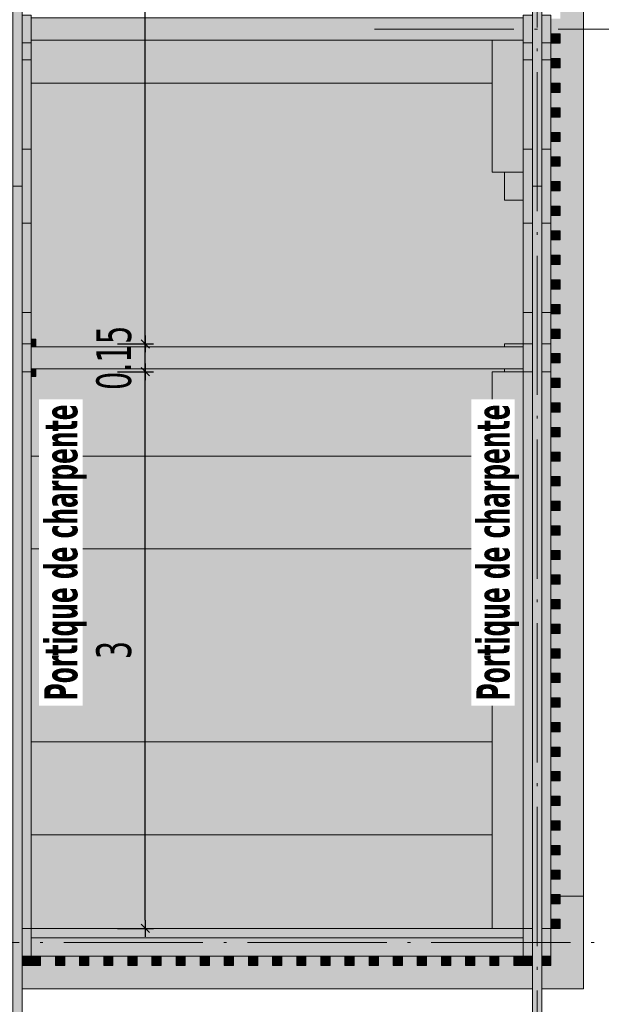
# Model space of a CAD drawing. Header units: millimetres. Extents: x 0 to 1517, y -116 to 725.
# Tile 82 of 256: x 860 to 902, y -75 to -4. Entities that reach past the tile are written whole.
import ezdxf

# ---------------------------------------------------------------- set-up
doc = ezdxf.new("R2010")
doc.units = ezdxf.units.MM
doc.linetypes.add('CADWORK_5', pattern=[13.2, 10, -1.5, 0.2, -1.5])
doc.layers.add('Ech.1_75', color=7, linetype='Continuous')
doc.styles.add('tahoma-b', font='txt', dxfattribs={"height": 1})
doc.styles.add('tahoma-z-r', font='txt', dxfattribs={"width": 0.704918})
doc.dimstyles.new('ISO-25', dxfattribs={"dimtxt": 2.5, "dimasz": 2.5, "dimexe": 1.25, "dimexo": 0.625, "dimtad": 1, "dimtxsty": 'Standard', "dimcen": 2.5, "dimadec": 0, "dimazin": 0, "dimtfac": 1, "dimtmove": 0, "dimatfit": 3, "dimfxl": 1, "dimarcsym": 0})

# ---------------------------------------------------------------- blocks, each defined once
blk = doc.blocks.new('cw-dimension-symbol2')
at = {"color": 0, "linetype": 'Continuous', "lineweight": -2}
for p, q in [((-1, 0), (1, 0)), ((-0.5, -0.5), (0.5, 0.5))]:
    blk.add_line(p, q, dxfattribs=at)
blk = doc.blocks.new('*D94')
at = {"layer": 'Defpoints', "color": 0}
for p in [(867.106, 37.322), (869.106, 37.322), (867.106, -27.345)]:
    blk.add_point(p, dxfattribs=at)
at = {"layer": 'Ech.1_75', "color": 0, "linetype": 'Continuous', "lineweight": -2}
for p, q in [((867.106, 37.322), (869.706, 37.322)), ((869.106, -26.745), (869.106, 36.722)), ((867.106, -27.345), (869.706, -27.345))]:
    blk.add_line(p, q, dxfattribs=at)
at = {"layer": 'Ech.1_75', "color": 0, "lineweight": -2, "xscale": 0.6000000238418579, "yscale": 0.6000000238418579, "zscale": 0.6000000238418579}
for p, rotation in [((869.106, 37.322), 90), ((869.106, -27.345), 270)]:
    blk.add_blockref('cw-dimension-symbol2', p, dxfattribs=dict(at, rotation=rotation))
at = {"layer": 'Ech.1_75', "color": 7, "linetype": 'Continuous', "lineweight": 5, "insert": (866.856, 4.988), "char_height": 2.5, "attachment_point": 5, "rotation": 90, "style": 'tahoma-z-r'}
blk.add_mtext('4.85', dxfattribs=at)
blk = doc.blocks.new('*D95')
at = {"layer": 'Defpoints', "color": 0}
for p in [(867.106, -29.345), (869.106, -29.345), (867.106, -69.345)]:
    blk.add_point(p, dxfattribs=at)
at = {"layer": 'Ech.1_75', "color": 0, "linetype": 'Continuous', "lineweight": -2}
for p, q in [((867.106, -29.345), (869.706, -29.345)), ((869.106, -68.745), (869.106, -29.945)), ((867.106, -69.345), (869.706, -69.345))]:
    blk.add_line(p, q, dxfattribs=at)
at = {"layer": 'Ech.1_75', "color": 0, "lineweight": -2, "xscale": 0.6000000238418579, "yscale": 0.6000000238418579, "zscale": 0.6000000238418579}
for p, rotation in [((869.106, -29.345), 90), ((869.106, -69.345), 270)]:
    blk.add_blockref('cw-dimension-symbol2', p, dxfattribs=dict(at, rotation=rotation))
at = {"layer": 'Ech.1_75', "color": 7, "linetype": 'Continuous', "lineweight": 5, "insert": (866.856, -49.345), "char_height": 2.5, "attachment_point": 5, "rotation": 90, "style": 'tahoma-z-r'}
blk.add_mtext('3', dxfattribs=at)
blk = doc.blocks.new('*D96')
at = {"layer": 'Defpoints', "color": 0}
for p in [(867.106, -27.345), (869.106, -27.345), (867.106, -29.345)]:
    blk.add_point(p, dxfattribs=at)
at = {"layer": 'Ech.1_75', "color": 0, "linetype": 'Continuous', "lineweight": -2}
for p, q in [((867.106, -27.345), (869.706, -27.345)), ((869.106, -28.745), (869.106, -27.945)), ((867.106, -29.345), (869.706, -29.345))]:
    blk.add_line(p, q, dxfattribs=at)
at = {"layer": 'Ech.1_75', "color": 0, "lineweight": -2, "xscale": 0.6000000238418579, "yscale": 0.6000000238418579, "zscale": 0.6000000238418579}
for p, rotation in [((869.106, -27.345), 90), ((869.106, -29.345), 270)]:
    blk.add_blockref('cw-dimension-symbol2', p, dxfattribs=dict(at, rotation=rotation))
at = {"layer": 'Ech.1_75', "color": 7, "linetype": 'Continuous', "lineweight": 5, "insert": (866.856, -28.345), "char_height": 2.5, "attachment_point": 5, "rotation": 90, "style": 'tahoma-z-r'}
blk.add_mtext('0.15', dxfattribs=at)

msp = doc.modelspace()

# ---------------------------------------------------------------- hatches: boundary and pattern name
at = {"layer": 'Ech.1_75', "linetype": 'Continuous', "lineweight": 5, "true_color": 0xd4c4b3, "transparency": 33554687}
for points in [[(860.249, 54.25), (859.582, 54.25), (859.582, -16.012), (860.249, -16.012), (860.249, 54.25)], [(897.582, 54.25), (896.916, 54.25), (896.916, -16.012), (897.582, -16.012), (897.582, 54.25)], [(860.916, -5.724), (860.249, -5.724), (860.249, -6.945), (860.916, -6.945), (860.916, -5.724)], [(896.249, -6.945), (896.916, -6.945), (896.916, -5.724), (896.249, -5.724), (896.249, -6.945)], [(898.249, -5.724), (897.582, -5.724), (897.582, -6.945), (898.249, -6.945), (898.249, -5.724)], [(859.582, -86.273), (860.249, -86.273), (860.249, -16.012), (859.582, -16.012), (859.582, -86.273)], [(896.916, -86.273), (897.582, -86.273), (897.582, -16.012), (896.916, -16.012), (896.916, -86.273)], [(860.916, -25.078), (860.249, -25.078), (860.249, -27.345), (860.916, -27.345), (860.916, -25.078)], [(896.249, -27.345), (896.916, -27.345), (896.916, -25.078), (896.249, -25.078), (896.249, -27.345)], [(898.249, -25.078), (897.582, -25.078), (897.582, -27.345), (898.249, -27.345), (898.249, -25.078)], [(860.916, -29.345), (860.249, -29.345), (860.249, -69.345), (860.916, -69.345), (860.916, -29.345)], [(896.249, -69.345), (896.916, -69.345), (896.916, -29.345), (896.249, -29.345), (896.249, -69.345)], [(898.249, -29.345), (897.582, -29.345), (897.582, -69.345), (898.249, -69.345), (898.249, -29.345)]]:
    msp.add_hatch(color=9, dxfattribs=at).paths.add_polyline_path(points)
at = {"layer": 'Ech.1_75', "linetype": 'Continuous', "lineweight": 5, "true_color": 0xf3f3f3, "transparency": 33554687}
for points in [[(900.582, 34.988), (898.916, 34.988), (898.916, 34.888), (898.249, 34.888), (898.249, 33.788), (898.916, 33.788), (898.916, 33.122), (898.249, 33.122), (898.249, 32.022), (898.916, 32.022), (898.916, 31.355), (898.249, 31.355), (898.249, 30.255), (898.916, 30.255), (898.916, 29.588), (898.249, 29.588), (898.249, 28.488), (898.916, 28.488), (898.916, 27.822), (898.249, 27.822), (898.249, 26.722), (898.916, 26.722), (898.916, 26.055), (898.249, 26.055), (898.249, 24.955), (898.916, 24.955), (898.916, 24.288), (898.249, 24.288), (898.249, 23.188), (898.916, 23.188), (898.916, 22.522), (898.249, 22.522), (898.249, 21.422), (898.916, 21.422), (898.916, 20.755), (898.249, 20.755), (898.249, 19.655), (898.916, 19.655), (898.916, 18.988), (898.249, 18.988), (898.249, 17.888), (898.916, 17.888), (898.916, 17.222), (898.249, 17.222), (898.249, 16.122), (898.916, 16.122), (898.916, 15.455), (898.249, 15.455), (898.249, 14.355), (898.916, 14.355), (898.916, 13.688), (898.249, 13.688), (898.249, 12.588), (898.916, 12.588), (898.916, 11.922), (898.249, 11.922), (898.249, 10.822), (898.916, 10.822), (898.916, 10.155), (898.249, 10.155), (898.249, 9.055), (898.916, 9.055), (898.916, 8.388), (898.249, 8.388), (898.249, 7.288), (898.916, 7.288), (898.916, 6.622), (898.249, 6.622), (898.249, 5.522), (898.916, 5.522), (898.916, 4.855), (898.249, 4.855), (898.249, 3.755), (898.916, 3.755), (898.916, 3.088), (898.249, 3.088), (898.249, 1.988), (898.916, 1.988), (898.916, 1.322), (898.249, 1.322), (898.249, 0.222), (898.916, 0.222), (898.916, -0.445), (898.249, -0.445), (898.249, -1.545), (898.916, -1.545), (898.916, -2.212), (898.249, -2.212), (898.249, -3.312), (898.916, -3.312), (898.916, -3.978), (898.249, -3.978), (898.249, -5.078), (898.916, -5.078), (898.916, -5.745), (898.249, -5.745), (898.249, -6.845), (898.916, -6.845), (898.916, -7.512), (898.249, -7.512), (898.249, -8.612), (898.916, -8.612), (898.916, -9.278), (898.249, -9.278), (898.249, -10.378), (898.916, -10.378), (898.916, -11.045), (898.249, -11.045), (898.249, -12.145), (898.916, -12.145), (898.916, -12.812), (898.249, -12.812), (898.249, -13.912), (898.916, -13.912), (898.916, -14.578), (898.249, -14.578), (898.249, -15.678), (898.916, -15.678), (898.916, -16.345), (898.249, -16.345), (898.249, -17.445), (898.916, -17.445), (898.916, -18.112), (898.249, -18.112), (898.249, -19.212), (898.916, -19.212), (898.916, -19.878), (898.249, -19.878), (898.249, -20.978), (898.916, -20.978), (898.916, -21.645), (898.249, -21.645), (898.249, -22.745), (898.916, -22.745), (898.916, -23.412), (898.249, -23.412), (898.249, -24.512), (898.916, -24.512), (898.916, -25.178), (898.249, -25.178), (898.249, -26.278), (898.916, -26.278), (898.916, -26.945), (898.249, -26.945), (898.249, -28.045), (898.916, -28.045), (898.916, -28.712), (898.249, -28.712), (898.249, -29.812), (898.916, -29.812), (898.916, -30.478), (898.249, -30.478), (898.249, -31.578), (898.916, -31.578), (898.916, -32.245), (898.249, -32.245), (898.249, -33.345), (898.916, -33.345), (898.916, -34.012), (898.249, -34.012), (898.249, -35.112), (898.916, -35.112), (898.916, -35.778), (898.249, -35.778), (898.249, -36.878), (898.916, -36.878), (898.916, -37.545), (898.249, -37.545), (898.249, -38.645), (898.916, -38.645), (898.916, -39.312), (898.249, -39.312), (898.249, -40.412), (898.916, -40.412), (898.916, -41.078), (898.249, -41.078), (898.249, -42.178), (898.916, -42.178), (898.916, -42.845), (898.249, -42.845), (898.249, -43.945), (898.916, -43.945), (898.916, -44.612), (898.249, -44.612), (898.249, -45.712), (898.916, -45.712), (898.916, -46.378), (898.249, -46.378), (898.249, -47.478), (898.916, -47.478), (898.916, -48.145), (898.249, -48.145), (898.249, -49.245), (898.916, -49.245), (898.916, -49.912), (898.249, -49.912), (898.249, -51.012), (898.916, -51.012), (898.916, -51.678), (898.249, -51.678), (898.249, -52.778), (898.916, -52.778), (898.916, -53.445), (898.249, -53.445), (898.249, -54.545), (898.916, -54.545), (898.916, -55.212), (898.249, -55.212), (898.249, -56.312), (898.916, -56.312), (898.916, -56.978), (898.249, -56.978), (898.249, -58.078), (898.916, -58.078), (898.916, -58.745), (898.249, -58.745), (898.249, -59.845), (898.916, -59.845), (898.916, -60.512), (898.249, -60.512), (898.249, -61.612), (898.916, -61.612), (898.916, -62.278), (898.249, -62.278), (898.249, -63.378), (898.916, -63.378), (898.916, -64.045), (898.249, -64.045), (898.249, -65.145), (898.916, -65.145), (898.916, -65.812), (898.249, -65.812), (898.249, -66.912), (898.916, -66.912), (898.916, -67.012), (900.582, -67.012), (900.582, 34.988)], [(860.916, -8.612), (894.036, -8.612), (894.036, -5.524), (860.916, -5.524), (860.916, -8.612)], [(894.036, -8.612), (860.916, -8.612), (860.916, -27.012), (861.249, -27.012), (861.249, -27.545), (894.916, -27.545), (894.916, -27.345), (896.249, -27.345), (896.249, -17.012), (894.916, -17.012), (894.916, -15.012), (894.036, -15.012), (894.036, -8.612)], [(894.916, -17.012), (896.249, -17.012), (896.249, -15.012), (894.916, -15.012), (894.916, -17.012)], [(861.249, -27.012), (860.916, -27.012), (860.916, -27.545), (861.249, -27.545), (861.249, -27.012)], [(894.916, -27.545), (896.249, -27.545), (896.249, -27.345), (894.916, -27.345), (894.916, -27.545)], [(860.916, -35.412), (894.036, -35.412), (894.036, -29.345), (894.916, -29.345), (894.916, -29.145), (861.249, -29.145), (861.249, -29.678), (860.916, -29.678), (860.916, -35.412)], [(861.249, -29.145), (860.916, -29.145), (860.916, -29.678), (861.249, -29.678), (861.249, -29.145)], [(894.916, -29.345), (896.249, -29.345), (896.249, -29.145), (894.916, -29.145), (894.916, -29.345)], [(860.916, -42.078), (894.036, -42.078), (894.036, -35.412), (860.916, -35.412), (860.916, -42.078)], [(860.916, -55.945), (894.036, -55.945), (894.036, -42.078), (860.916, -42.078), (860.916, -55.945)], [(860.916, -62.612), (894.036, -62.612), (894.036, -55.945), (860.916, -55.945), (860.916, -62.612)], [(894.036, -62.612), (860.916, -62.612), (860.916, -69.345), (894.036, -69.345), (894.036, -62.612)], [(900.582, -67.012), (898.916, -67.012), (898.916, -67.578), (898.249, -67.578), (898.249, -68.678), (898.916, -68.678), (898.916, -69.345), (898.249, -69.345), (898.249, -72.012), (897.582, -72.012), (897.582, -73.678), (900.582, -73.678), (900.582, -67.012)], [(896.249, -69.345), (860.916, -69.345), (860.916, -70.012), (896.249, -70.012), (896.249, -69.345)], [(860.249, -73.678), (896.916, -73.678), (896.916, -72.012), (895.582, -72.012), (895.582, -71.345), (894.516, -71.345), (894.516, -72.012), (893.849, -72.012), (893.849, -71.345), (892.782, -71.345), (892.782, -72.012), (892.116, -72.012), (892.116, -71.345), (891.049, -71.345), (891.049, -72.012), (890.382, -72.012), (890.382, -71.345), (889.316, -71.345), (889.316, -72.012), (888.649, -72.012), (888.649, -71.345), (887.582, -71.345), (887.582, -72.012), (886.916, -72.012), (886.916, -71.345), (885.849, -71.345), (885.849, -72.012), (885.182, -72.012), (885.182, -71.345), (884.116, -71.345), (884.116, -72.012), (883.449, -72.012), (883.449, -71.345), (882.382, -71.345), (882.382, -72.012), (881.716, -72.012), (881.716, -71.345), (880.649, -71.345), (880.649, -72.012), (879.982, -72.012), (879.982, -71.345), (878.916, -71.345), (878.916, -72.012), (878.249, -72.012), (878.249, -71.345), (877.182, -71.345), (877.182, -72.012), (876.516, -72.012), (876.516, -71.345), (875.449, -71.345), (875.449, -72.012), (874.782, -72.012), (874.782, -71.345), (873.716, -71.345), (873.716, -72.012), (873.049, -72.012), (873.049, -71.345), (871.982, -71.345), (871.982, -72.012), (871.316, -72.012), (871.316, -71.345), (870.249, -71.345), (870.249, -72.012), (869.582, -72.012), (869.582, -71.345), (868.516, -71.345), (868.516, -72.012), (867.849, -72.012), (867.849, -71.345), (866.782, -71.345), (866.782, -72.012), (866.116, -72.012), (866.116, -71.345), (865.049, -71.345), (865.049, -72.012), (864.382, -72.012), (864.382, -71.345), (863.316, -71.345), (863.316, -72.012), (862.649, -72.012), (862.649, -71.345), (861.582, -71.345), (861.582, -72.012), (860.249, -72.012), (860.249, -73.678)], [(860.249, -72.012), (860.916, -72.012), (860.916, -71.345), (860.249, -71.345), (860.249, -72.012)], [(896.249, -72.012), (896.916, -72.012), (896.916, -71.345), (896.249, -71.345), (896.249, -72.012)], [(898.249, -71.345), (897.582, -71.345), (897.582, -72.012), (898.249, -72.012), (898.249, -71.345)]]:
    msp.add_hatch(color=7, dxfattribs=at).paths.add_polyline_path(points)
at = {"layer": 'Ech.1_75', "linetype": 'Continuous', "lineweight": 5, "true_color": 0xe0c8b3, "transparency": 33554687}
for points in [[(860.249, -5.724), (860.916, -5.724), (860.916, -3.724), (860.249, -3.724), (860.249, -5.724)], [(896.249, -5.724), (896.916, -5.724), (896.916, -3.724), (896.249, -3.724), (896.249, -5.724)], [(897.582, -5.724), (898.249, -5.724), (898.249, -3.724), (897.582, -3.724), (897.582, -5.724)], [(860.916, -27.345), (860.249, -27.345), (860.249, -29.345), (860.916, -29.345), (860.916, -27.345)], [(896.916, -27.345), (896.249, -27.345), (896.249, -29.345), (896.916, -29.345), (896.916, -27.345)], [(898.249, -27.345), (897.582, -27.345), (897.582, -29.345), (898.249, -29.345), (898.249, -27.345)], [(860.916, -69.345), (860.249, -69.345), (860.249, -71.345), (860.916, -71.345), (860.916, -69.345)], [(896.916, -69.345), (896.249, -69.345), (896.249, -71.345), (896.916, -71.345), (896.916, -69.345)], [(898.249, -69.345), (897.582, -69.345), (897.582, -71.345), (898.249, -71.345), (898.249, -69.345)]]:
    msp.add_hatch(color=9, dxfattribs=at).paths.add_polyline_path(points)
at = {"layer": 'Ech.1_75', "linetype": 'Continuous', "lineweight": 5, "true_color": 0xe3bbbb, "transparency": 33554687}
for points in [[(896.249, -3.924), (860.916, -3.924), (860.916, -5.524), (896.249, -5.524), (896.249, -3.924)], [(896.249, -27.545), (860.916, -27.545), (860.916, -29.145), (896.249, -29.145), (896.249, -27.545)]]:
    msp.add_hatch(color=9, dxfattribs=at).paths.add_polyline_path(points)
at = {"layer": 'Ech.1_75', "linetype": 'Continuous', "lineweight": 5, "true_color": 0xb3b3b3, "transparency": 33554687}
for points in [[(894.036, -15.012), (896.249, -15.012), (896.249, -5.524), (894.036, -5.524), (894.036, -15.012)], [(894.036, -69.345), (896.249, -69.345), (896.249, -29.345), (894.036, -29.345), (894.036, -69.345)]]:
    msp.add_hatch(color=253, dxfattribs=at).paths.add_polyline_path(points)
at = {"layer": 'Ech.1_75', "linetype": 'Continuous', "lineweight": 5, "true_color": 0xeaddd7, "transparency": 33554687}
for points in [[(898.249, -5.745), (898.916, -5.745), (898.916, -5.078), (898.249, -5.078), (898.249, -5.745)], [(898.249, -7.512), (898.916, -7.512), (898.916, -6.845), (898.249, -6.845), (898.249, -7.512)], [(898.249, -9.278), (898.916, -9.278), (898.916, -8.612), (898.249, -8.612), (898.249, -9.278)], [(898.249, -11.045), (898.916, -11.045), (898.916, -10.378), (898.249, -10.378), (898.249, -11.045)], [(898.249, -12.812), (898.916, -12.812), (898.916, -12.145), (898.249, -12.145), (898.249, -12.812)], [(898.249, -14.578), (898.916, -14.578), (898.916, -13.912), (898.249, -13.912), (898.249, -14.578)], [(898.249, -16.34), (898.916, -16.34), (898.916, -15.678), (898.249, -15.678), (898.249, -16.34)], [(898.249, -16.345), (898.916, -16.345), (898.916, -16.34), (898.249, -16.34), (898.249, -16.345)], [(898.249, -18.112), (898.916, -18.112), (898.916, -17.445), (898.249, -17.445), (898.249, -18.112)], [(898.249, -19.878), (898.916, -19.878), (898.916, -19.212), (898.249, -19.212), (898.249, -19.878)], [(898.249, -21.645), (898.916, -21.645), (898.916, -20.978), (898.249, -20.978), (898.249, -21.645)], [(898.249, -23.412), (898.916, -23.412), (898.916, -22.745), (898.249, -22.745), (898.249, -23.412)], [(898.249, -25.178), (898.916, -25.178), (898.916, -24.512), (898.249, -24.512), (898.249, -25.178)], [(898.249, -26.945), (898.916, -26.945), (898.916, -26.278), (898.249, -26.278), (898.249, -26.945)], [(898.249, -28.712), (898.916, -28.712), (898.916, -28.045), (898.249, -28.045), (898.249, -28.712)], [(898.249, -30.478), (898.916, -30.478), (898.916, -29.812), (898.249, -29.812), (898.249, -30.478)], [(898.249, -32.245), (898.916, -32.245), (898.916, -31.578), (898.249, -31.578), (898.249, -32.245)], [(898.249, -34.012), (898.916, -34.012), (898.916, -33.345), (898.249, -33.345), (898.249, -34.012)], [(898.249, -35.778), (898.916, -35.778), (898.916, -35.112), (898.249, -35.112), (898.249, -35.778)], [(898.249, -37.545), (898.916, -37.545), (898.916, -36.878), (898.249, -36.878), (898.249, -37.545)], [(898.249, -39.312), (898.916, -39.312), (898.916, -38.645), (898.249, -38.645), (898.249, -39.312)], [(898.249, -41.078), (898.916, -41.078), (898.916, -40.412), (898.249, -40.412), (898.249, -41.078)], [(898.249, -42.845), (898.916, -42.845), (898.916, -42.178), (898.249, -42.178), (898.249, -42.845)], [(898.249, -44.612), (898.916, -44.612), (898.916, -43.945), (898.249, -43.945), (898.249, -44.612)], [(898.249, -46.378), (898.916, -46.378), (898.916, -45.712), (898.249, -45.712), (898.249, -46.378)], [(898.249, -48.145), (898.916, -48.145), (898.916, -47.478), (898.249, -47.478), (898.249, -48.145)], [(898.249, -49.912), (898.916, -49.912), (898.916, -49.245), (898.249, -49.245), (898.249, -49.912)], [(898.249, -51.678), (898.916, -51.678), (898.916, -51.012), (898.249, -51.012), (898.249, -51.678)], [(898.249, -53.445), (898.916, -53.445), (898.916, -52.778), (898.249, -52.778), (898.249, -53.445)], [(898.249, -55.212), (898.916, -55.212), (898.916, -54.545), (898.249, -54.545), (898.249, -55.212)], [(898.249, -56.978), (898.916, -56.978), (898.916, -56.312), (898.249, -56.312), (898.249, -56.978)], [(898.249, -58.745), (898.916, -58.745), (898.916, -58.078), (898.249, -58.078), (898.249, -58.745)], [(898.249, -60.512), (898.916, -60.512), (898.916, -59.845), (898.249, -59.845), (898.249, -60.512)], [(898.249, -62.278), (898.916, -62.278), (898.916, -61.612), (898.249, -61.612), (898.249, -62.278)], [(898.249, -64.045), (898.916, -64.045), (898.916, -63.378), (898.249, -63.378), (898.249, -64.045)], [(898.249, -65.812), (898.916, -65.812), (898.916, -65.145), (898.249, -65.145), (898.249, -65.812)], [(898.249, -67.578), (898.916, -67.578), (898.916, -66.912), (898.249, -66.912), (898.249, -67.578)], [(898.249, -69.345), (898.916, -69.345), (898.916, -68.678), (898.249, -68.678), (898.249, -69.345)], [(860.916, -72.012), (861.582, -72.012), (861.582, -71.345), (860.916, -71.345), (860.916, -72.012)], [(862.649, -72.012), (863.316, -72.012), (863.316, -71.345), (862.649, -71.345), (862.649, -72.012)], [(864.382, -72.012), (865.049, -72.012), (865.049, -71.345), (864.382, -71.345), (864.382, -72.012)], [(866.116, -72.012), (866.782, -72.012), (866.782, -71.345), (866.116, -71.345), (866.116, -72.012)], [(867.849, -72.012), (868.516, -72.012), (868.516, -71.345), (867.849, -71.345), (867.849, -72.012)], [(869.582, -72.012), (870.249, -72.012), (870.249, -71.345), (869.582, -71.345), (869.582, -72.012)], [(871.316, -72.012), (871.982, -72.012), (871.982, -71.345), (871.316, -71.345), (871.316, -72.012)], [(873.049, -72.012), (873.716, -72.012), (873.716, -71.345), (873.049, -71.345), (873.049, -72.012)], [(874.782, -72.012), (875.449, -72.012), (875.449, -71.345), (874.782, -71.345), (874.782, -72.012)], [(876.516, -72.012), (877.182, -72.012), (877.182, -71.345), (876.516, -71.345), (876.516, -72.012)], [(878.249, -72.012), (878.916, -72.012), (878.916, -71.345), (878.249, -71.345), (878.249, -72.012)], [(879.982, -72.012), (880.649, -72.012), (880.649, -71.345), (879.982, -71.345), (879.982, -72.012)], [(881.716, -72.012), (882.382, -72.012), (882.382, -71.345), (881.716, -71.345), (881.716, -72.012)], [(883.449, -72.012), (884.116, -72.012), (884.116, -71.345), (883.449, -71.345), (883.449, -72.012)], [(885.182, -72.012), (885.849, -72.012), (885.849, -71.345), (885.182, -71.345), (885.182, -72.012)], [(886.916, -72.012), (887.582, -72.012), (887.582, -71.345), (886.916, -71.345), (886.916, -72.012)], [(888.649, -72.012), (889.316, -72.012), (889.316, -71.345), (888.649, -71.345), (888.649, -72.012)], [(890.382, -72.012), (891.049, -72.012), (891.049, -71.345), (890.382, -71.345), (890.382, -72.012)], [(892.116, -72.012), (892.782, -72.012), (892.782, -71.345), (892.116, -71.345), (892.116, -72.012)], [(893.849, -72.012), (894.516, -72.012), (894.516, -71.345), (893.849, -71.345), (893.849, -72.012)], [(895.582, -72.012), (896.249, -72.012), (896.249, -71.345), (895.582, -71.345), (895.582, -72.012)]]:
    msp.add_hatch(color=254, dxfattribs=at).paths.add_polyline_path(points)
at = {"layer": 'Ech.1_75', "linetype": 'Continuous', "lineweight": 5, "true_color": 0xe0d9d1, "transparency": 33554687}
for points in [[(860.249, -13.345), (860.916, -13.345), (860.916, -6.945), (860.249, -6.945), (860.249, -13.345)], [(896.249, -13.345), (896.916, -13.345), (896.916, -6.945), (896.249, -6.945), (896.249, -13.345)], [(897.582, -13.345), (898.249, -13.345), (898.249, -6.945), (897.582, -6.945), (897.582, -13.345)], [(860.916, -13.345), (860.249, -13.345), (860.249, -18.678), (860.916, -18.678), (860.916, -13.345)], [(896.916, -13.345), (896.249, -13.345), (896.249, -18.678), (896.916, -18.678), (896.916, -13.345)], [(898.249, -13.345), (897.582, -13.345), (897.582, -18.678), (898.249, -18.678), (898.249, -13.345)], [(860.249, -25.078), (860.916, -25.078), (860.916, -18.678), (860.249, -18.678), (860.249, -25.078)], [(896.249, -25.078), (896.916, -25.078), (896.916, -18.678), (896.249, -18.678), (896.249, -25.078)], [(897.582, -25.078), (898.249, -25.078), (898.249, -18.678), (897.582, -18.678), (897.582, -25.078)]]:
    msp.add_hatch(color=254, dxfattribs=at).paths.add_polyline_path(points)
at = {"layer": 'Ech.1_75', "linetype": 'Continuous', "lineweight": 5, "true_color": 0xe0d1b3, "transparency": 33554687}
msp.add_hatch(color=254, dxfattribs=at).paths.add_polyline_path([(860.916, -71.345), (896.249, -71.345), (896.249, -70.012), (860.916, -70.012), (860.916, -71.345)])

# ---------------------------------------------------------------- linework, layer by layer
at = {"layer": 'Ech.1_75', "color": 7, "linetype": 'CADWORK_5', "lineweight": 5}
for points in [[(897.249, -97.012), (897.249, 59.725)], [(665.249, -70.345), (923.977, -70.345)]]:
    msp.add_lwpolyline(points, dxfattribs=at)
at = {"layer": 'Ech.1_75', "color": 7, "linetype": 'Continuous', "lineweight": 5}
for points in [[(860.249, 54.25), (859.582, 54.25), (859.582, -16.012), (860.249, -16.012), (860.249, 54.25)], [(897.582, 54.25), (896.916, 54.25), (896.916, -16.012), (897.582, -16.012), (897.582, 54.25)], [(860.249, -5.724), (860.916, -5.724), (860.916, -3.724), (860.249, -3.724), (860.249, -5.724)], [(896.249, -3.924), (860.916, -3.924), (860.916, -5.524), (896.249, -5.524), (896.249, -3.924)], [(896.249, -5.724), (896.916, -5.724), (896.916, -3.724), (896.249, -3.724), (896.249, -5.724)], [(897.582, -5.724), (898.249, -5.724), (898.249, -3.724), (897.582, -3.724), (897.582, -5.724)], [(860.916, -8.612), (894.036, -8.612), (894.036, -5.524), (860.916, -5.524), (860.916, -8.612)], [(894.036, -15.012), (896.249, -15.012), (896.249, -5.524), (894.036, -5.524), (894.036, -15.012)], [(898.249, -5.745), (898.916, -5.745), (898.916, -5.078), (898.249, -5.078), (898.249, -5.745)], [(860.916, -5.724), (860.249, -5.724), (860.249, -6.945), (860.916, -6.945), (860.916, -5.724)], [(896.249, -6.945), (896.916, -6.945), (896.916, -5.724), (896.249, -5.724), (896.249, -6.945)], [(898.249, -5.724), (897.582, -5.724), (897.582, -6.945), (898.249, -6.945), (898.249, -5.724)], [(860.249, -13.345), (860.916, -13.345), (860.916, -6.945), (860.249, -6.945), (860.249, -13.345)], [(896.249, -13.345), (896.916, -13.345), (896.916, -6.945), (896.249, -6.945), (896.249, -13.345)], [(897.582, -13.345), (898.249, -13.345), (898.249, -6.945), (897.582, -6.945), (897.582, -13.345)], [(898.249, -7.512), (898.916, -7.512), (898.916, -6.845), (898.249, -6.845), (898.249, -7.512)], [(894.036, -8.612), (860.916, -8.612), (860.916, -27.012), (861.249, -27.012), (861.249, -27.545), (894.916, -27.545), (894.916, -27.345), (896.249, -27.345), (896.249, -17.012), (894.916, -17.012), (894.916, -15.012), (894.036, -15.012), (894.036, -8.612)], [(898.249, -9.278), (898.916, -9.278), (898.916, -8.612), (898.249, -8.612), (898.249, -9.278)], [(898.249, -11.045), (898.916, -11.045), (898.916, -10.378), (898.249, -10.378), (898.249, -11.045)], [(898.249, -12.812), (898.916, -12.812), (898.916, -12.145), (898.249, -12.145), (898.249, -12.812)], [(860.916, -13.345), (860.249, -13.345), (860.249, -18.678), (860.916, -18.678), (860.916, -13.345)], [(896.916, -13.345), (896.249, -13.345), (896.249, -18.678), (896.916, -18.678), (896.916, -13.345)], [(898.249, -13.345), (897.582, -13.345), (897.582, -18.678), (898.249, -18.678), (898.249, -13.345)], [(898.249, -14.578), (898.916, -14.578), (898.916, -13.912), (898.249, -13.912), (898.249, -14.578)], [(894.916, -17.012), (896.249, -17.012), (896.249, -15.012), (894.916, -15.012), (894.916, -17.012)], [(859.582, -86.273), (860.249, -86.273), (860.249, -16.012), (859.582, -16.012), (859.582, -86.273)], [(896.916, -86.273), (897.582, -86.273), (897.582, -16.012), (896.916, -16.012), (896.916, -86.273)], [(898.249, -16.34), (898.916, -16.34), (898.916, -15.678), (898.249, -15.678), (898.249, -16.34)], [(898.249, -16.345), (898.916, -16.345), (898.916, -16.34), (898.249, -16.34), (898.249, -16.345)], [(898.249, -18.112), (898.916, -18.112), (898.916, -17.445), (898.249, -17.445), (898.249, -18.112)], [(860.249, -25.078), (860.916, -25.078), (860.916, -18.678), (860.249, -18.678), (860.249, -25.078)], [(896.249, -25.078), (896.916, -25.078), (896.916, -18.678), (896.249, -18.678), (896.249, -25.078)], [(897.582, -25.078), (898.249, -25.078), (898.249, -18.678), (897.582, -18.678), (897.582, -25.078)], [(898.249, -19.878), (898.916, -19.878), (898.916, -19.212), (898.249, -19.212), (898.249, -19.878)], [(898.249, -21.645), (898.916, -21.645), (898.916, -20.978), (898.249, -20.978), (898.249, -21.645)], [(898.249, -23.412), (898.916, -23.412), (898.916, -22.745), (898.249, -22.745), (898.249, -23.412)], [(898.249, -25.178), (898.916, -25.178), (898.916, -24.512), (898.249, -24.512), (898.249, -25.178)], [(860.916, -25.078), (860.249, -25.078), (860.249, -27.345), (860.916, -27.345), (860.916, -25.078)], [(896.249, -27.345), (896.916, -27.345), (896.916, -25.078), (896.249, -25.078), (896.249, -27.345)], [(898.249, -25.078), (897.582, -25.078), (897.582, -27.345), (898.249, -27.345), (898.249, -25.078)], [(898.249, -26.945), (898.916, -26.945), (898.916, -26.278), (898.249, -26.278), (898.249, -26.945)], [(860.916, -27.345), (860.249, -27.345), (860.249, -29.345), (860.916, -29.345), (860.916, -27.345)], [(861.249, -27.012), (860.916, -27.012), (860.916, -27.545), (861.249, -27.545), (861.249, -27.012)], [(896.249, -27.545), (860.916, -27.545), (860.916, -29.145), (896.249, -29.145), (896.249, -27.545)], [(894.916, -27.545), (896.249, -27.545), (896.249, -27.345), (894.916, -27.345), (894.916, -27.545)], [(896.916, -27.345), (896.249, -27.345), (896.249, -29.345), (896.916, -29.345), (896.916, -27.345)], [(898.249, -27.345), (897.582, -27.345), (897.582, -29.345), (898.249, -29.345), (898.249, -27.345)], [(898.249, -28.712), (898.916, -28.712), (898.916, -28.045), (898.249, -28.045), (898.249, -28.712)], [(860.916, -29.345), (860.249, -29.345), (860.249, -69.345), (860.916, -69.345), (860.916, -29.345)], [(860.916, -35.412), (894.036, -35.412), (894.036, -29.345), (894.916, -29.345), (894.916, -29.145), (861.249, -29.145), (861.249, -29.678), (860.916, -29.678), (860.916, -35.412)], [(861.249, -29.145), (860.916, -29.145), (860.916, -29.678), (861.249, -29.678), (861.249, -29.145)], [(894.036, -69.345), (896.249, -69.345), (896.249, -29.345), (894.036, -29.345), (894.036, -69.345)], [(894.916, -29.345), (896.249, -29.345), (896.249, -29.145), (894.916, -29.145), (894.916, -29.345)], [(896.249, -69.345), (896.916, -69.345), (896.916, -29.345), (896.249, -29.345), (896.249, -69.345)], [(898.249, -29.345), (897.582, -29.345), (897.582, -69.345), (898.249, -69.345), (898.249, -29.345)], [(898.249, -30.478), (898.916, -30.478), (898.916, -29.812), (898.249, -29.812), (898.249, -30.478)], [(898.249, -32.245), (898.916, -32.245), (898.916, -31.578), (898.249, -31.578), (898.249, -32.245)], [(898.249, -34.012), (898.916, -34.012), (898.916, -33.345), (898.249, -33.345), (898.249, -34.012)], [(898.249, -35.778), (898.916, -35.778), (898.916, -35.112), (898.249, -35.112), (898.249, -35.778)], [(860.916, -42.078), (894.036, -42.078), (894.036, -35.412), (860.916, -35.412), (860.916, -42.078)], [(898.249, -37.545), (898.916, -37.545), (898.916, -36.878), (898.249, -36.878), (898.249, -37.545)], [(898.249, -39.312), (898.916, -39.312), (898.916, -38.645), (898.249, -38.645), (898.249, -39.312)], [(898.249, -41.078), (898.916, -41.078), (898.916, -40.412), (898.249, -40.412), (898.249, -41.078)], [(860.916, -55.945), (894.036, -55.945), (894.036, -42.078), (860.916, -42.078), (860.916, -55.945)], [(898.249, -42.845), (898.916, -42.845), (898.916, -42.178), (898.249, -42.178), (898.249, -42.845)], [(898.249, -44.612), (898.916, -44.612), (898.916, -43.945), (898.249, -43.945), (898.249, -44.612)], [(898.249, -46.378), (898.916, -46.378), (898.916, -45.712), (898.249, -45.712), (898.249, -46.378)], [(898.249, -48.145), (898.916, -48.145), (898.916, -47.478), (898.249, -47.478), (898.249, -48.145)], [(898.249, -49.912), (898.916, -49.912), (898.916, -49.245), (898.249, -49.245), (898.249, -49.912)], [(898.249, -51.678), (898.916, -51.678), (898.916, -51.012), (898.249, -51.012), (898.249, -51.678)], [(898.249, -53.445), (898.916, -53.445), (898.916, -52.778), (898.249, -52.778), (898.249, -53.445)], [(898.249, -55.212), (898.916, -55.212), (898.916, -54.545), (898.249, -54.545), (898.249, -55.212)], [(860.916, -62.612), (894.036, -62.612), (894.036, -55.945), (860.916, -55.945), (860.916, -62.612)], [(898.249, -56.978), (898.916, -56.978), (898.916, -56.312), (898.249, -56.312), (898.249, -56.978)], [(898.249, -58.745), (898.916, -58.745), (898.916, -58.078), (898.249, -58.078), (898.249, -58.745)], [(898.249, -60.512), (898.916, -60.512), (898.916, -59.845), (898.249, -59.845), (898.249, -60.512)], [(898.249, -62.278), (898.916, -62.278), (898.916, -61.612), (898.249, -61.612), (898.249, -62.278)], [(894.036, -62.612), (860.916, -62.612), (860.916, -69.345), (894.036, -69.345), (894.036, -62.612)], [(898.249, -64.045), (898.916, -64.045), (898.916, -63.378), (898.249, -63.378), (898.249, -64.045)], [(898.249, -65.812), (898.916, -65.812), (898.916, -65.145), (898.249, -65.145), (898.249, -65.812)], [(900.582, -67.012), (898.916, -67.012), (898.916, -67.578), (898.249, -67.578), (898.249, -68.678), (898.916, -68.678), (898.916, -69.345), (898.249, -69.345), (898.249, -72.012), (897.582, -72.012), (897.582, -73.678), (900.582, -73.678), (900.582, -67.012)], [(898.249, -67.578), (898.916, -67.578), (898.916, -66.912), (898.249, -66.912), (898.249, -67.578)], [(898.249, -69.345), (898.916, -69.345), (898.916, -68.678), (898.249, -68.678), (898.249, -69.345)], [(860.916, -69.345), (860.249, -69.345), (860.249, -71.345), (860.916, -71.345), (860.916, -69.345)], [(896.249, -69.345), (860.916, -69.345), (860.916, -70.012), (896.249, -70.012), (896.249, -69.345)], [(860.916, -71.345), (896.249, -71.345), (896.249, -70.012), (860.916, -70.012), (860.916, -71.345)], [(896.916, -69.345), (896.249, -69.345), (896.249, -71.345), (896.916, -71.345), (896.916, -69.345)], [(898.249, -69.345), (897.582, -69.345), (897.582, -71.345), (898.249, -71.345), (898.249, -69.345)], [(860.249, -73.678), (896.916, -73.678), (896.916, -72.012), (895.582, -72.012), (895.582, -71.345), (894.516, -71.345), (894.516, -72.012), (893.849, -72.012), (893.849, -71.345), (892.782, -71.345), (892.782, -72.012), (892.116, -72.012), (892.116, -71.345), (891.049, -71.345), (891.049, -72.012), (890.382, -72.012), (890.382, -71.345), (889.316, -71.345), (889.316, -72.012), (888.649, -72.012), (888.649, -71.345), (887.582, -71.345), (887.582, -72.012), (886.916, -72.012), (886.916, -71.345), (885.849, -71.345), (885.849, -72.012), (885.182, -72.012), (885.182, -71.345), (884.116, -71.345), (884.116, -72.012), (883.449, -72.012), (883.449, -71.345), (882.382, -71.345), (882.382, -72.012), (881.716, -72.012), (881.716, -71.345), (880.649, -71.345), (880.649, -72.012), (879.982, -72.012), (879.982, -71.345), (878.916, -71.345), (878.916, -72.012), (878.249, -72.012), (878.249, -71.345), (877.182, -71.345), (877.182, -72.012), (876.516, -72.012), (876.516, -71.345), (875.449, -71.345), (875.449, -72.012), (874.782, -72.012), (874.782, -71.345), (873.716, -71.345), (873.716, -72.012), (873.049, -72.012), (873.049, -71.345), (871.982, -71.345), (871.982, -72.012), (871.316, -72.012), (871.316, -71.345), (870.249, -71.345), (870.249, -72.012), (869.582, -72.012), (869.582, -71.345), (868.516, -71.345), (868.516, -72.012), (867.849, -72.012), (867.849, -71.345), (866.782, -71.345), (866.782, -72.012), (866.116, -72.012), (866.116, -71.345), (865.049, -71.345), (865.049, -72.012), (864.382, -72.012), (864.382, -71.345), (863.316, -71.345), (863.316, -72.012), (862.649, -72.012), (862.649, -71.345), (861.582, -71.345), (861.582, -72.012), (860.249, -72.012), (860.249, -73.678)], [(860.249, -72.012), (860.916, -72.012), (860.916, -71.345), (860.249, -71.345), (860.249, -72.012)], [(860.916, -72.012), (861.582, -72.012), (861.582, -71.345), (860.916, -71.345), (860.916, -72.012)], [(862.649, -72.012), (863.316, -72.012), (863.316, -71.345), (862.649, -71.345), (862.649, -72.012)], [(864.382, -72.012), (865.049, -72.012), (865.049, -71.345), (864.382, -71.345), (864.382, -72.012)], [(866.116, -72.012), (866.782, -72.012), (866.782, -71.345), (866.116, -71.345), (866.116, -72.012)], [(867.849, -72.012), (868.516, -72.012), (868.516, -71.345), (867.849, -71.345), (867.849, -72.012)], [(869.582, -72.012), (870.249, -72.012), (870.249, -71.345), (869.582, -71.345), (869.582, -72.012)], [(871.316, -72.012), (871.982, -72.012), (871.982, -71.345), (871.316, -71.345), (871.316, -72.012)], [(873.049, -72.012), (873.716, -72.012), (873.716, -71.345), (873.049, -71.345), (873.049, -72.012)], [(874.782, -72.012), (875.449, -72.012), (875.449, -71.345), (874.782, -71.345), (874.782, -72.012)], [(876.516, -72.012), (877.182, -72.012), (877.182, -71.345), (876.516, -71.345), (876.516, -72.012)], [(878.249, -72.012), (878.916, -72.012), (878.916, -71.345), (878.249, -71.345), (878.249, -72.012)], [(879.982, -72.012), (880.649, -72.012), (880.649, -71.345), (879.982, -71.345), (879.982, -72.012)], [(881.716, -72.012), (882.382, -72.012), (882.382, -71.345), (881.716, -71.345), (881.716, -72.012)], [(883.449, -72.012), (884.116, -72.012), (884.116, -71.345), (883.449, -71.345), (883.449, -72.012)], [(885.182, -72.012), (885.849, -72.012), (885.849, -71.345), (885.182, -71.345), (885.182, -72.012)], [(886.916, -72.012), (887.582, -72.012), (887.582, -71.345), (886.916, -71.345), (886.916, -72.012)], [(888.649, -72.012), (889.316, -72.012), (889.316, -71.345), (888.649, -71.345), (888.649, -72.012)], [(890.382, -72.012), (891.049, -72.012), (891.049, -71.345), (890.382, -71.345), (890.382, -72.012)], [(892.116, -72.012), (892.782, -72.012), (892.782, -71.345), (892.116, -71.345), (892.116, -72.012)], [(893.849, -72.012), (894.516, -72.012), (894.516, -71.345), (893.849, -71.345), (893.849, -72.012)], [(895.582, -72.012), (896.249, -72.012), (896.249, -71.345), (895.582, -71.345), (895.582, -72.012)], [(896.249, -72.012), (896.916, -72.012), (896.916, -71.345), (896.249, -71.345), (896.249, -72.012)], [(898.249, -71.345), (897.582, -71.345), (897.582, -72.012), (898.249, -72.012), (898.249, -71.345)]]:
    msp.add_lwpolyline(points, close=True, dxfattribs=at)
msp.add_lwpolyline([(898.249, -3.978), (898.249, -5.078), (898.916, -5.078), (898.916, -5.745), (898.249, -5.745), (898.249, -6.845), (898.916, -6.845), (898.916, -7.512), (898.249, -7.512), (898.249, -8.612), (898.916, -8.612), (898.916, -9.278), (898.249, -9.278), (898.249, -10.378), (898.916, -10.378), (898.916, -11.045), (898.249, -11.045), (898.249, -12.145), (898.916, -12.145), (898.916, -12.812), (898.249, -12.812), (898.249, -13.912), (898.916, -13.912), (898.916, -14.578), (898.249, -14.578), (898.249, -15.678), (898.916, -15.678), (898.916, -16.345), (898.249, -16.345), (898.249, -17.445), (898.916, -17.445), (898.916, -18.112), (898.249, -18.112), (898.249, -19.212), (898.916, -19.212), (898.916, -19.878), (898.249, -19.878), (898.249, -20.978), (898.916, -20.978), (898.916, -21.645), (898.249, -21.645), (898.249, -22.745), (898.916, -22.745), (898.916, -23.412), (898.249, -23.412), (898.249, -24.512), (898.916, -24.512), (898.916, -25.178), (898.249, -25.178), (898.249, -26.278), (898.916, -26.278), (898.916, -26.945), (898.249, -26.945), (898.249, -28.045), (898.916, -28.045), (898.916, -28.712), (898.249, -28.712), (898.249, -29.812), (898.916, -29.812), (898.916, -30.478), (898.249, -30.478), (898.249, -31.578), (898.916, -31.578), (898.916, -32.245), (898.249, -32.245), (898.249, -33.345), (898.916, -33.345), (898.916, -34.012), (898.249, -34.012), (898.249, -35.112), (898.916, -35.112), (898.916, -35.778), (898.249, -35.778), (898.249, -36.878), (898.916, -36.878), (898.916, -37.545), (898.249, -37.545), (898.249, -38.645), (898.916, -38.645), (898.916, -39.312), (898.249, -39.312), (898.249, -40.412), (898.916, -40.412), (898.916, -41.078), (898.249, -41.078), (898.249, -42.178), (898.916, -42.178), (898.916, -42.845), (898.249, -42.845), (898.249, -43.945), (898.916, -43.945), (898.916, -44.612), (898.249, -44.612), (898.249, -45.712), (898.916, -45.712), (898.916, -46.378), (898.249, -46.378), (898.249, -47.478), (898.916, -47.478), (898.916, -48.145), (898.249, -48.145), (898.249, -49.245), (898.916, -49.245), (898.916, -49.912), (898.249, -49.912), (898.249, -51.012), (898.916, -51.012), (898.916, -51.678), (898.249, -51.678), (898.249, -52.778), (898.916, -52.778), (898.916, -53.445), (898.249, -53.445), (898.249, -54.545), (898.916, -54.545), (898.916, -55.212), (898.249, -55.212), (898.249, -56.312), (898.916, -56.312), (898.916, -56.978), (898.249, -56.978), (898.249, -58.078), (898.916, -58.078), (898.916, -58.745), (898.249, -58.745), (898.249, -59.845), (898.916, -59.845), (898.916, -60.512), (898.249, -60.512), (898.249, -61.612), (898.916, -61.612), (898.916, -62.278), (898.249, -62.278), (898.249, -63.378), (898.916, -63.378), (898.916, -64.045), (898.249, -64.045), (898.249, -65.145), (898.916, -65.145), (898.916, -65.812), (898.249, -65.812), (898.249, -66.912), (898.916, -66.912), (898.916, -67.012), (900.582, -67.012), (900.582, 34.988)], dxfattribs=at)
at = {"layer": 'Ech.1_75', "color": 1, "linetype": 'CADWORK_5', "lineweight": 5, "elevation": 33.333}
msp.add_lwpolyline([(885.578, -4.724), (910.673, -4.724)], dxfattribs=at)

# ---------------------------------------------------------------- dimensions: what is measured, and where the dimension line sits
at = {"layer": 'Ech.1_75', "color": 7, "linetype": 'Continuous', "lineweight": 5}
for base, p1, p2, text, override, picture, middle in [((869.106, 37.322), (867.106, -27.345), (867.106, 37.322), '4.85', {"dimtxt": 2.5, "dimasz": 0.6, "dimexe": 0.6, "dimexo": 0, "dimgap": 0, "dimdec": 2, "dimlfac": 1, "dimtxsty": 'tahoma-z-r', "dimblk": 'cw-dimension-symbol2', "dimclrt": 7, "dimtmove": 2}, '*D94', (866.856, 4.988)), ((869.106, -27.345), (867.106, -29.345), (867.106, -27.345), '0.15', {"dimtxt": 2.5, "dimasz": 0.6, "dimexe": 0.6, "dimexo": 0, "dimgap": 0, "dimdec": 0, "dimlfac": 1, "dimtxsty": 'tahoma-z-r', "dimblk": 'cw-dimension-symbol2', "dimclrt": 7, "dimtmove": 2}, '*D96', (866.856, -28.345)), ((869.106, -29.345), (867.106, -69.345), (867.106, -29.345), '3', {"dimtxt": 2.5, "dimasz": 0.6, "dimexe": 0.6, "dimexo": 0, "dimgap": 0, "dimdec": 0, "dimlfac": 1, "dimtxsty": 'tahoma-z-r', "dimblk": 'cw-dimension-symbol2', "dimclrt": 7, "dimtmove": 2}, '*D95', (866.856, -49.345))]:
    dim = msp.add_linear_dim(base=base, p1=p1, p2=p2, angle=90, text=text, dimstyle='ISO-25', override=override, dxfattribs=at)
    dim.commit()
    dim.dimension.update_dxf_attribs({"geometry": picture, "text_midpoint": middle, "dimtype": 161, "text_rotation": 90})

# ---------------------------------------------------------------- next in the draw order: texts
at = {"layer": 'Ech.1_75', "color": 7, "linetype": 'Continuous', "char_height": 2.5, "attachment_point": 1, "rotation": 90, "style": 'tahoma-b', "bg_fill": 3, "box_fill_scale": 1.15, "bg_fill_color": 256, "bg_fill_true_color": 13158600, "bg_fill_transparency": 33554687}
for insert in [(861.849, -52.957), (892.899, -52.957)]:
    msp.add_mtext('\\A1;\\fTahoma|b1|i0;\\W0.600000;\\H2.372200;Portique de charpente', dxfattribs=dict(at, insert=insert))

doc.saveas('drawing.dxf')
